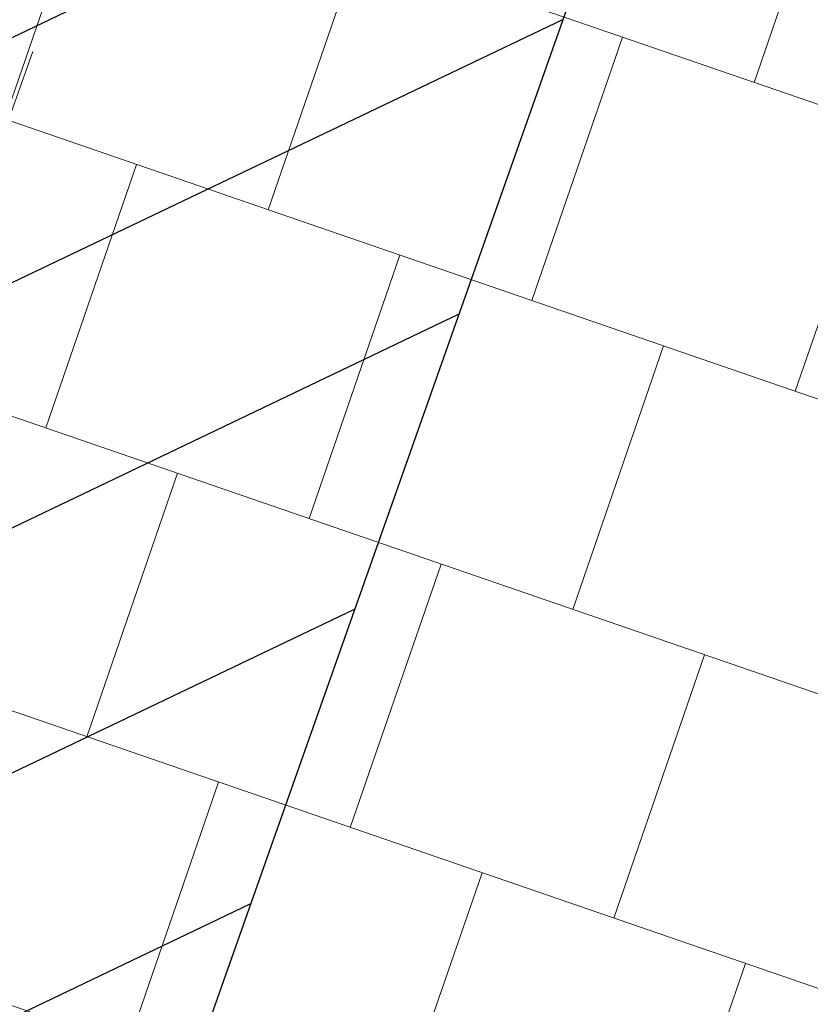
# Model space of a CAD drawing. Header units: metres. Extents: x 134157 to 138734, y 451157 to 455772.
# Tile 20 of 256: x 136357.68 to 136358.82, y 453249.15 to 453250.56. Entities that reach past the tile are written whole.
import ezdxf

# ---------------------------------------------------------------- set-up
doc = ezdxf.new("R2010")
doc.units = ezdxf.units.M
doc.linetypes.add('HIDDEN__G5', pattern=[1.125, 0.75, -0.375])
doc.layers.add('-DR-alg-hulplijnen', color=210, linetype='Continuous', plot=False)
doc.layers.add('-DR-nw-gr-arc-gras', color=7, linetype='Continuous', true_color=0xb5d5a4)
doc.layers.add('-DR-nw-inr-fietsparkeren Tulip Traverse', color=2, linetype='Continuous')
doc.layers.add('-DR-nw-rio-HWA 125', color=170, linetype='HIDDEN__G5', lineweight=13)
doc.layers.add('-DR-nw-vh-arc-tegels 300x300x45', color=253, linetype='Continuous', lineweight=9)

# ---------------------------------------------------------------- blocks, each defined once
blk = doc.blocks.new('Tulip fietsenrek rail')
at = {"layer": '-DR-alg-hulplijnen'}
h = blk.add_hatch(dxfattribs=at)
h.set_pattern_fill('ANSI31', color=256, scale=100, angle=-90)
h.paths.add_polyline_path([(150, -1935), (150, -3635), (3150, -3635), (3150, -1935)])
blk.add_lwpolyline([(3150, -1935), (3150, -10), (150, -10), (150, -1935)], close=True, dxfattribs=at)

msp = doc.modelspace()

# ---------------------------------------------------------------- hatches: boundary and pattern name
at = {"layer": '-DR-nw-gr-arc-gras', "transparency": 33554687}
h = msp.add_hatch(dxfattribs=at)
h.set_pattern_fill('AGR-BOLLEN', color=256, scale=0.1, pattern_type=2)
h.set_pattern_definition([(115.335625, (136419.71802, 453326.2367), (-0.223681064, -0.105903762), [0.06, -0.187485]), (205.335625, (136419.71802, 453326.2367), (0.105903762, -0.223681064), [0.06, -0.187485])])
edge = h.paths.add_edge_path()
edge.add_arc((-7000776.8095, 3043164.5676), 7592527.9974, 340.05675056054, 340.05722562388)
edge.add_line((136455.7816, 453494.2543), (136455.1236, 453494.4934))
edge.add_arc((380495.2224, 364992.5484), 259592.3036, 160.066656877, 160.080445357)
edge.add_line((136433.8323, 453435.7615), (136433.8135, 453435.7683))
edge.add_line((136433.8135, 453435.7683), (136432.1795, 453431.2551))
edge.add_line((136432.1795, 453431.2551), (136432.1983, 453431.2483))
edge.add_line((136432.1983, 453431.2483), (136431.6776, 453429.8696))
edge.add_line((136431.6776, 453429.8696), (136432.3364, 453429.6312))
edge.add_line((136432.3364, 453429.6312), (136434.3093, 453435.0766))
at = {"layer": '-DR-nw-vh-arc-tegels 300x300x45'}
h = msp.add_hatch(dxfattribs=at)
h.set_pattern_fill('AVH-TEGEL_200X200_HALFST', color=256, scale=2, angle=71, pattern_type=2)
h.set_pattern_definition([(71, (0, 0), (-0.05887645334, 0.44332106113), [0.4, -0.4]), (161, (0, 0), (-0.13022726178, -0.37820743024), [])])
edge = h.paths.add_edge_path()
edge.add_line((136352.2812, 453245.1899), (136357.3044, 453243.416))
edge.add_line((136357.3044, 453243.416), (136356.43, 453240.9399))
edge.add_arc((136353.7898, 453241.8722), 2.8, 253.3613, 340.5499, ccw=False)
edge.add_line((136352.988, 453239.1895), (136352.0299, 453239.4758))
edge.add_line((136352.0299, 453239.4758), (136351.7436, 453238.5177))
edge.add_line((136351.7436, 453238.5177), (136352.7017, 453238.2313))
edge.add_arc((136353.7894, 453241.8768), 3.8043, 253.3871, 342.5675)
edge.add_line((136357.4189, 453240.7371), (136357.136, 453240.837))
edge.add_line((136357.136, 453240.837), (136357.6355, 453242.2514))
edge.add_line((136357.6355, 453242.2514), (136357.9184, 453242.1515))
edge.add_line((136357.9184, 453242.1515), (136358.2473, 453243.083))
edge.add_line((136358.2473, 453243.083), (136360.8887, 453250.5626))
edge.add_line((136360.8887, 453250.5626), (136360.6529, 453250.6459))
edge.add_line((136360.6529, 453250.6459), (136360.8028, 453251.0702))
edge.add_line((136360.8028, 453251.0702), (136360.7556, 453251.0868))
edge.add_line((136360.7556, 453251.0868), (136355.1659, 453253.1202))
edge.add_line((136355.1659, 453253.1202), (136352.2812, 453245.1899))

# ---------------------------------------------------------------- linework, layer by layer
at = {"layer": '-DR-nw-rio-HWA 125', "flags": 128}
msp.add_lwpolyline([(136355.9455, 453245.5662), (136358.9682, 453254.0824), (136359.608, 453254.3902), (136361.5828, 453253.707), (136361.9644, 453253.8924)], dxfattribs=at)

# ---------------------------------------------------------------- block references
at = {"layer": '-DR-nw-inr-fietsparkeren Tulip Traverse', "xscale": 0.001, "yscale": 0.001, "zscale": 0.001, "rotation": 250.5473389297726}
msp.add_blockref('Tulip fietsenrek rail', (136360.4273, 453250.3127), dxfattribs=at)

doc.saveas('drawing.dxf')
